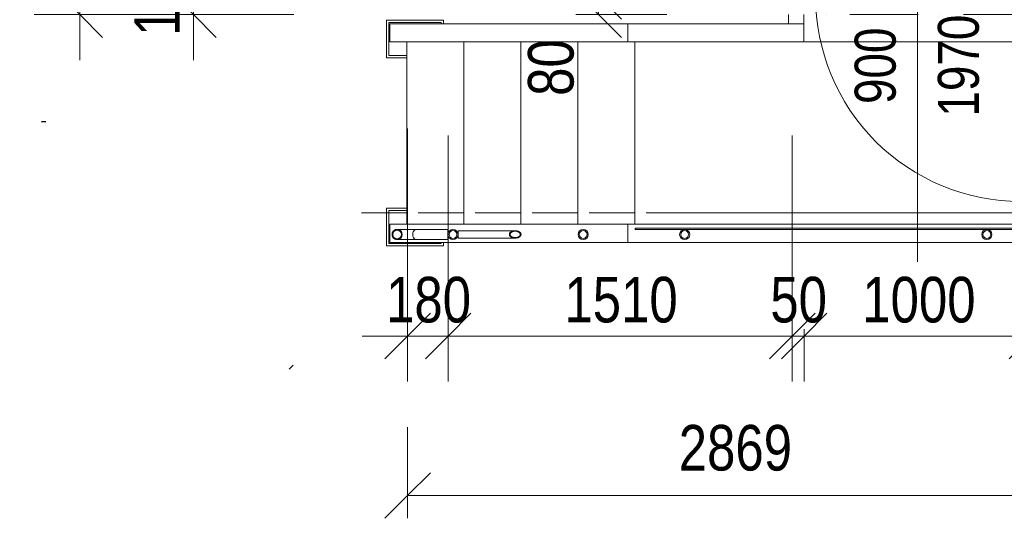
# Model space of a CAD drawing. Header units: millimetres. Extents: x 904 to 79999, y -5904 to 48978.
# Tile 13 of 21: x 47839 to 52160, y 36699 to 38888. Entities that reach past the tile are written whole.
import ezdxf

# ---------------------------------------------------------------- set-up
doc = ezdxf.new("R2010")
doc.units = ezdxf.units.MM
doc.linetypes.add('Čerchovaná 3mm', pattern=[500, 300, -100, 0, -100])
for name, color, linetype, lineweight in [('CA_DVERE18', 8, 'Continuous', 9), ('CA_DVERE25', 7, 'Continuous', 9), ('CA_DVERE_NEVHRA1', 3, 'Čerchovaná 3mm', 13), ('CA_IMPORTY18', 8, 'Continuous', 9), ('CA_KOTY', 3, 'Continuous', 9), ('CA_KOTY-100', 3, 'Continuous', 9), ('CA_POPISDVERE', 3, 'Continuous', 9), ('CA_REZY', 1, 'Continuous', 25), ('CA_ZARIZPRED', 8, 'Continuous', 13)]:
    doc.layers.add(name, color=color, linetype=linetype, lineweight=lineweight)
doc.styles.add('Arial_2', font='arial.ttf', dxfattribs={"width": 0.8, "height": 180})
doc.styles.add('Arial_3', font='arial.ttf', dxfattribs={"width": 0.8, "height": 200})
doc.dimstyles.new('CS_Průběžná_-_2_0_mm__stavařská_čárka__výška_otvoru_MASKA_OFF', dxfattribs={"dimscale": 304.8, "dimtxt": 204.05188, "dimasz": 0.656168, "dimexe": 0.656168, "dimexo": 1.64042, "dimgap": 0, "dimtad": 1, "dimdec": 0, "dimrnd": 5, "dimzin": 0, "dimdsep": 46, "dimtxsty": 'Arial_3', "dimblk1": 'OBLIQUE', "dimblk2": 'OBLIQUE', "dimsah": 1, "dimcen": 0.09, "dimdle": 0.656168, "dimazin": 0, "dimtfac": 1, "dimtdec": 4, "dimtix": 1, "dimtmove": 0, "dimatfit": 3, "dimfxl": 1, "dimtvp": 1, "dimtolj": 1, "dimtzin": 0, "dimarcsym": 2})
doc.dimstyles.new('HP_Přímá_-_2_mm_Ariel_1-100', dxfattribs={"dimscale": 304.8, "dimtxt": 204.05188, "dimasz": 0.656168, "dimexe": 0.328084, "dimexo": 0.0625, "dimgap": 0.164042, "dimtad": 1, "dimdec": 0, "dimzin": 0, "dimdsep": 46, "dimtxsty": 'Arial_3', "dimblk1": 'OBLIQUE', "dimblk2": 'OBLIQUE', "dimsah": 1, "dimcen": 0.09, "dimazin": 0, "dimtfac": 1, "dimtdec": 4, "dimtix": 1, "dimtmove": 0, "dimatfit": 3, "dimfxl": 0.984252, "dimfxlon": 1, "dimtvp": 1, "dimtolj": 1, "dimtzin": 0, "dimarcsym": 2})
doc.dimstyles.new('HP_Přímá_-_2_mm_Ariel_1-100_1', dxfattribs={"dimscale": 304.8, "dimtxt": 204.05188, "dimasz": 0.656168, "dimexe": 0.328084, "dimexo": 0.0625, "dimgap": 0.164042, "dimtad": 1, "dimdec": 0, "dimzin": 0, "dimdsep": 46, "dimtxsty": 'Arial_3', "dimblk1": 'OBLIQUE', "dimblk2": 'OBLIQUE', "dimsah": 1, "dimcen": 0.09, "dimazin": 0, "dimtfac": 1, "dimtdec": 4, "dimtix": 1, "dimtmove": 2, "dimatfit": 3, "dimfxl": 0.984252, "dimfxlon": 1, "dimtvp": 1, "dimtolj": 1, "dimtzin": 0, "dimarcsym": 2})

# ---------------------------------------------------------------- blocks, each defined once
blk = doc.blocks.new('CZ-Dveře_otočné_jednokřídlé_OCZ - CZ-Dveře_otočné_jednokřídlé_900 zaruben 50-2574492-PŮDORYS 1_NP -vestavek V8b')
at = {"layer": 'CA_DVERE18'}
for p, q in [((-450, -40), (-450, 860)), ((-450, -140), (450, -140))]:
    blk.add_line(p, q, dxfattribs=at)
blk.add_arc((-450, -40), 900, 360, 90, dxfattribs=at)
at = {"layer": 'CA_DVERE25', "lineweight": 25}
for p, q in [((-500, -140), (-500, -40)), ((-500, -40), (-450, -40)), ((-450, -40), (-450, -140)), ((450, -140), (450, -40)), ((450, -40), (500, -40)), ((500, -40), (500, -140)), ((-450, -140), (-500, -140)), ((500, -140), (450, -140))]:
    blk.add_line(p, q, dxfattribs=at)
at = {"layer": 'CA_DVERE25'}
for p, q in [((-450, -80), (-450, -40)), ((-450, -40), (450, -40)), ((450, -40), (450, -80)), ((450, -80), (-450, -80))]:
    blk.add_line(p, q, dxfattribs=at)
at = {"layer": 'CA_DVERE_NEVHRA1'}
blk.add_line((-500, 40), (500, 40), dxfattribs=at)
blk = doc.blocks.new('ocelová kce final - 11542_003_OK-HALA_TaO-2_ET_AciS_2025-05-29_upr_dwg-2597525-PŮDORYS 1_NP -vestavek V8b')
at = {"layer": 'CA_IMPORTY18', "color": 57}
for p, q in [((270044, 38870), (270044, 38910)), ((270110, 38790), (270110, 38910)), ((268279, 38885), (268529, 38885)), ((268279, 38720), (268279, 38885)), ((268289, 38875), (268519, 38875)), ((268289, 38730), (268289, 38875)), ((268294, 38870), (269337.7, 38870)), ((268294, 38870), (268294, 38790)), ((268294, 38790), (268294, 38870)), ((268519, 38875), (268519, 38870)), ((268529, 38885), (268529, 38870)), ((269337.7, 38870), (269337.7, 38790)), ((270110, 38870), (269337.8, 38870)), ((269337.8, 38870), (269337.8, 38790)), ((270044, 38870), (270110, 38870)), ((268294, 38790), (269337.7, 38790)), ((268369, 37990), (268369, 38790)), ((268619, 37990), (268619, 38790)), ((268869, 37990), (268869, 38790)), ((269119, 37990), (269119, 38790)), ((269369, 38790), (269337.8, 38790)), ((269369, 38790), (271120, 38790)), ((269369, 37990), (269369, 38790)), ((271119, 38790), (270110, 38790)), ((268369, 38720), (268279, 38720)), ((268369, 38730), (268289, 38730)), ((268169, 38040), (268369, 38040)), ((268279, 38060), (268369, 38060)), ((268279, 37895), (268279, 38060)), ((268289, 38050), (268369, 38050)), ((268289, 37905), (268289, 38050)), ((268419, 38040), (268619, 38040)), ((268669, 38040), (268869, 38040)), ((268919, 38040), (269119, 38040)), ((269169, 38040), (269369, 38040)), ((269419, 38040), (271119, 38040)), ((268294, 37910), (268294, 37990)), ((268294, 37990), (269337.7, 37990)), ((268294, 37910), (268294, 37990)), ((269337.7, 37910), (269337.7, 37990)), ((269337.8, 37990), (269369, 37990)), ((269337.8, 37990), (269337.8, 37910)), ((271120, 37990), (269369, 37990)), ((268548.7, 37967.2), (268408.6, 37967.2)), ((268844, 37961), (268593.2, 37961)), ((269370.2, 37967.2), (269370.2, 37973.2)), ((271135.7, 37973.2), (269370.2, 37973.2)), ((271141.7, 37967.2), (269370.2, 37967.2)), ((268529, 37895), (268279, 37895)), ((268519, 37905), (268289, 37905)), ((268294, 37910), (269337.7, 37910)), ((268408.6, 37922.8), (268548.7, 37922.8)), ((268519, 37910), (268519, 37905)), ((268529, 37910), (268529, 37895)), ((268593.2, 37929), (268844, 37929)), ((269337.8, 37910), (271120, 37910))]:
    blk.add_line(p, q, dxfattribs=at)
at = {"layer": 'CA_IMPORTY18', "color": 57, "flags": 128}
for points in [[(268303.5, 37945), (268303.5, 37945.9), (268303.6, 37946.8), (268303.7, 37947.7), (268303.8, 37948.5), (268304, 37949.4), (268304.2, 37950.3), (268304.4, 37951.1), (268304.6, 37952), (268304.9, 37952.8), (268305.3, 37953.7), (268305.6, 37954.5), (268306, 37955.3), (268306.5, 37956.1), (268306.9, 37956.8), (268307.4, 37957.6), (268307.9, 37958.3), (268308.5, 37959), (268309, 37959.7), (268309.6, 37960.3), (268310.3, 37961), (268310.9, 37961.6), (268311.6, 37962.1), (268312.3, 37962.7), (268313, 37963.2), (268313.7, 37963.7), (268314.5, 37964.2), (268315.3, 37964.6), (268316.1, 37965), (268316.9, 37965.4), (268317.7, 37965.7), (268318.5, 37966), (268319.4, 37966.3), (268320.2, 37966.6), (268321.1, 37966.8), (268322, 37966.9), (268322.9, 37967.1), (268323.7, 37967.2), (268324.6, 37967.2), (268325.5, 37967.2), (268325.8, 37967.2)], [(268325.8, 37922.8), (268324.9, 37922.8), (268324, 37922.8), (268323.1, 37922.9), (268322.2, 37923), (268321.3, 37923.2), (268320.5, 37923.4), (268319.6, 37923.6), (268318.8, 37923.9), (268317.9, 37924.2), (268317.1, 37924.5), (268316.3, 37924.9), (268315.5, 37925.3), (268314.7, 37925.7), (268313.9, 37926.1), (268313.2, 37926.6), (268312.5, 37927.2), (268311.8, 37927.7), (268311.1, 37928.3), (268310.4, 37928.9), (268309.8, 37929.5), (268309.2, 37930.1), (268308.6, 37930.8), (268308.1, 37931.5), (268307.5, 37932.2), (268307, 37933), (268306.6, 37933.7), (268306.1, 37934.5), (268305.7, 37935.3), (268305.4, 37936.1), (268305, 37936.9), (268304.7, 37937.8), (268304.4, 37938.6), (268304.2, 37939.5), (268304, 37940.3), (268303.8, 37941.2), (268303.7, 37942.1), (268303.6, 37943), (268303.5, 37943.9), (268303.5, 37944.8), (268303.5, 37945)], [(268325.8, 37967.2), (268325.8, 37967.2), (268325.9, 37967.2), (268326.1, 37967.2), (268326.4, 37967.2), (268326.8, 37967.2), (268327.2, 37967.2), (268327.8, 37967.2), (268328.4, 37967.2), (268329, 37967.2), (268329.8, 37967.2), (268330.6, 37967.2), (268331.5, 37967.2), (268332.5, 37967.2), (268333.6, 37967.2), (268334.7, 37967.2), (268335.9, 37967.2), (268337.1, 37967.2), (268338.4, 37967.2), (268339.8, 37967.2), (268341.2, 37967.2), (268342.7, 37967.2), (268344.3, 37967.2), (268345.9, 37967.2), (268347.5, 37967.2), (268349.2, 37967.2), (268350.9, 37967.2), (268352.7, 37967.2), (268354.5, 37967.2), (268356.4, 37967.2), (268358.3, 37967.2), (268360.2, 37967.2), (268362.1, 37967.2), (268364.1, 37967.2), (268366.1, 37967.2), (268368.1, 37967.2), (268370.1, 37967.2), (268372.1, 37967.2), (268374.2, 37967.2), (268376.2, 37967.2), (268378.3, 37967.2), (268380.3, 37967.2), (268382.3, 37967.2), (268384.3, 37967.2), (268386.4, 37967.2), (268388.4, 37967.2), (268390.3, 37967.2), (268392.3, 37967.2), (268394.2, 37967.2), (268396.1, 37967.2), (268398, 37967.2), (268399.8, 37967.2), (268401.6, 37967.2), (268403.4, 37967.2), (268405.1, 37967.2), (268406.8, 37967.2), (268408.4, 37967.2), (268408.6, 37967.2)], [(268345.1, 37945), (268345.1, 37945.8), (268345.1, 37946.5), (268345, 37947.3), (268344.9, 37948.1), (268344.7, 37948.8), (268344.6, 37949.6), (268344.4, 37950.3), (268344.1, 37951.1), (268343.9, 37951.8), (268343.6, 37952.5), (268343.3, 37953.2), (268342.9, 37953.9), (268342.6, 37954.6), (268342.2, 37955.3), (268341.7, 37955.9), (268341.3, 37956.6), (268340.8, 37957.2), (268340.3, 37957.8), (268339.8, 37958.3), (268339.2, 37958.9), (268338.7, 37959.4), (268338.1, 37959.9), (268337.5, 37960.4), (268336.9, 37960.9), (268336.2, 37961.3), (268335.6, 37961.7), (268334.9, 37962.1), (268334.2, 37962.4), (268333.5, 37962.7), (268332.8, 37963), (268332, 37963.3), (268331.3, 37963.5), (268330.6, 37963.7), (268329.8, 37963.9), (268329.1, 37964.1), (268328.3, 37964.2), (268327.5, 37964.3), (268326.7, 37964.3), (268326, 37964.3), (268325.8, 37964.4)], [(268325.8, 37925.7), (268326.5, 37925.7), (268327.3, 37925.7), (268328.1, 37925.8), (268328.8, 37925.9), (268329.6, 37926), (268330.4, 37926.2), (268331.1, 37926.4), (268331.9, 37926.6), (268332.6, 37926.9), (268333.3, 37927.2), (268334, 37927.5), (268334.7, 37927.8), (268335.4, 37928.2), (268336, 37928.6), (268336.7, 37929), (268337.3, 37929.5), (268337.9, 37930), (268338.5, 37930.5), (268339.1, 37931), (268339.6, 37931.5), (268340.2, 37932.1), (268340.7, 37932.7), (268341.2, 37933.3), (268341.6, 37933.9), (268342, 37934.5), (268342.5, 37935.2), (268342.8, 37935.9), (268343.2, 37936.6), (268343.5, 37937.3), (268343.8, 37938), (268344.1, 37938.7), (268344.3, 37939.5), (268344.5, 37940.2), (268344.7, 37941), (268344.8, 37941.7), (268344.9, 37942.5), (268345, 37943.2), (268345.1, 37944), (268345.1, 37944.8), (268345.1, 37945)], [(268548.7, 37945), (268548.7, 37958.1), (268548.7, 37966.2)], [(268548.7, 37923.8), (268548.7, 37931.9), (268548.7, 37945)], [(268593.2, 37929), (268593.2, 37933.7), (268593.2, 37945), (268593.2, 37956.3), (268593.2, 37961)], [(268408.6, 37922.8), (268407, 37922.8), (268405.3, 37922.8), (268403.6, 37922.8), (268401.9, 37922.8), (268400.1, 37922.8), (268398.2, 37922.8), (268396.4, 37922.8), (268394.5, 37922.8), (268392.6, 37922.8), (268390.6, 37922.8), (268388.6, 37922.8), (268386.6, 37922.8), (268384.6, 37922.8), (268382.6, 37922.8), (268380.6, 37922.8), (268378.5, 37922.8), (268376.5, 37922.8), (268374.5, 37922.8), (268372.4, 37922.8), (268370.4, 37922.8), (268368.4, 37922.8), (268366.4, 37922.8), (268364.4, 37922.8), (268362.4, 37922.8), (268360.5, 37922.8), (268358.5, 37922.8), (268356.7, 37922.8), (268354.8, 37922.8), (268353, 37922.8), (268351.2, 37922.8), (268349.4, 37922.8), (268347.7, 37922.8), (268346.1, 37922.8), (268344.5, 37922.8), (268342.9, 37922.8), (268341.4, 37922.8), (268340, 37922.8), (268338.6, 37922.8), (268337.3, 37922.8), (268336, 37922.8), (268334.8, 37922.8), (268333.7, 37922.8), (268332.6, 37922.8), (268331.7, 37922.8), (268330.7, 37922.8), (268329.9, 37922.8), (268329.1, 37922.8), (268328.4, 37922.8), (268327.8, 37922.8), (268327.3, 37922.8), (268326.8, 37922.8), (268326.5, 37922.8), (268326.2, 37922.8), (268326, 37922.8), (268325.8, 37922.8), (268325.8, 37922.8)]]:
    blk.add_lwpolyline(points, dxfattribs=at)
at = {"layer": 'CA_IMPORTY18', "color": 57}
for radius, start, end in [(22.3, 360, 180), (22.2, 180, 0), (19.4, 360, 180), (19.3, 180, 0)]:
    blk.add_arc((268325.8, 37945), radius, start, end, dxfattribs=at)
for major_axis, start_param, end_param in [((0, 22.2), 0.942478, 1.570796), ((0, 22.3), 0.987715, 1.570796), ((0, 22.2), 1.570796, 2.153302), ((0, 22.2), 1.570796, 2.133684), ((0, 22.3), 0.365015, 0.936616), ((0, 22.3), 0.357141, 0.9183), ((0, 22.3), 6.009413, 6.556817), ((0, 22.2), 5.969026, 6.462996), ((0, 22.2), 2.223465, 2.784803), ((0, 22.2), 2.268928, 2.776359), ((0, 22.2), 2.867821, 3.415225), ((0, 22.2), 2.961782, 3.455752)]:
    blk.add_ellipse((268408.6, 37945), major_axis=major_axis, ratio=0.624695, start_param=start_param, end_param=end_param, dxfattribs=at)
at = {"layer": 'CA_ZARIZPRED'}
for centre, radius, start, end in [((268325.8, 37945), 22.2, 0, 180), ((268325.8, 37945), 22.2, 180, 0), ((268325.8, 37945), 19.3, 0, 180), ((268325.8, 37945), 19.3, 180, 0), ((268571, 37945), 22.2, 0, 180), ((268571, 37945), 22.2, 180, 0), ((268571, 37945), 17.2, 0, 180), ((268571, 37945), 17.2, 180, 0), ((269142.5, 37945), 22.2, 0, 180), ((269142.5, 37945), 22.2, 180, 0), ((269142.5, 37945), 17.2, 0, 180), ((269142.5, 37945), 17.2, 180, 0), ((269587.8, 37945), 22.2, 0, 180), ((269587.8, 37945), 22.2, 180, 0), ((269587.8, 37945), 17.2, 0, 180), ((269587.8, 37945), 17.2, 180, 0), ((270914, 37945), 22.2, 0, 180), ((270914, 37945), 22.2, 180, 0), ((270914, 37945), 17.2, 0, 180), ((270914, 37945), 17.2, 180, 0)]:
    blk.add_arc(centre, radius, start, end, dxfattribs=at)
for points, knots in [([(268844, 37961), (268842.2, 37961), (268838.6, 37960.8), (268834.4, 37959.9), (268831.2, 37958.9), (268828.9, 37958), (268826.8, 37956.9), (268824.9, 37955.7), (268823.2, 37954.4), (268821.3, 37952.5), (268819.5, 37950), (268818.3, 37946.7), (268818.3, 37943.3), (268819.5, 37940), (268821.3, 37937.5), (268823.2, 37935.6), (268824.9, 37934.3), (268826.8, 37933.1), (268828.9, 37932), (268831.2, 37931.1), (268834.4, 37930.1), (268838.6, 37929.2), (268842.2, 37929), (268844, 37929)], [-1, -1, -1, -1, -0.933333, -0.866667, -0.833333, -0.8, -0.766667, -0.733333, -0.7, -0.666667, -0.6, -0.533333, -0.466667, -0.4, -0.333333, -0.3, -0.266667, -0.233333, -0.2, -0.166667, -0.133333, -0.066667, 0, 0, 0, 0]), ([(268844, 37959), (268842.4, 37959), (268839.3, 37958.8), (268835.6, 37958), (268832.8, 37957.1), (268830.8, 37956.3), (268829, 37955.4), (268827.3, 37954.4), (268825.8, 37953.2), (268824.1, 37951.6), (268822.5, 37949.4), (268821.5, 37946.5), (268821.5, 37943.5), (268822.5, 37940.6), (268824.1, 37938.4), (268825.8, 37936.8), (268827.3, 37935.6), (268829, 37934.6), (268831.1, 37933.5), (268833, 37932.8), (268834.6, 37932.3), (268835.7, 37932), (268838.7, 37931.3), (268841.6, 37931), (268844, 37931)], [0, 0, 0, 0, 0.066667, 0.133333, 0.166667, 0.2, 0.233333, 0.266667, 0.3, 0.333333, 0.4, 0.466667, 0.533333, 0.6, 0.666667, 0.7, 0.733333, 0.766667, 0.8, 0.85, 0.8625, 0.875, 0.9, 1, 1, 1, 1]), ([(268844, 37961), (268845.8, 37961), (268849.4, 37960.8), (268853.6, 37959.9), (268856.8, 37958.9), (268859.1, 37958), (268861.2, 37956.9), (268863.1, 37955.7), (268864.8, 37954.4), (268866.7, 37952.5), (268868.5, 37950), (268869.7, 37946.7), (268869.7, 37943.3), (268868.5, 37940), (268866.7, 37937.5), (268864.8, 37935.6), (268863.1, 37934.3), (268861.2, 37933.1), (268858.7, 37931.9), (268856.5, 37931), (268854.7, 37930.5), (268853.5, 37930.1), (268850, 37929.3), (268846.7, 37929), (268844, 37929)], [0, 0, 0, 0, 0.066667, 0.133333, 0.166667, 0.2, 0.233333, 0.266667, 0.3, 0.333333, 0.4, 0.466667, 0.533333, 0.6, 0.666667, 0.7, 0.733333, 0.766667, 0.8, 0.85, 0.8625, 0.875, 0.9, 1, 1, 1, 1]), ([(268844, 37959), (268845.6, 37959), (268848.7, 37958.8), (268852.4, 37958), (268855.2, 37957.1), (268857.2, 37956.3), (268859, 37955.4), (268860.7, 37954.4), (268862.2, 37953.2), (268863.9, 37951.6), (268865.5, 37949.4), (268866.5, 37946.5), (268866.5, 37943.5), (268865.5, 37940.6), (268863.9, 37938.4), (268862.2, 37936.8), (268860.7, 37935.6), (268859, 37934.6), (268857.2, 37933.7), (268855.2, 37932.9), (268852.4, 37932), (268848.7, 37931.2), (268845.6, 37931), (268844, 37931)], [-1, -1, -1, -1, -0.933333, -0.866667, -0.833333, -0.8, -0.766667, -0.733333, -0.7, -0.666667, -0.6, -0.533333, -0.466667, -0.4, -0.333333, -0.3, -0.266667, -0.233333, -0.2, -0.166667, -0.133333, -0.066667, 0, 0, 0, 0])]:
    blk.add_open_spline(points, degree=3, knots=knots, dxfattribs=at)
blk = doc.blocks.new('ocelová kce final - ocelová kce final-2597615-PŮDORYS 1_NP -vestavek V8b')
blk.add_blockref('ocelová kce final - 11542_003_OK-HALA_TaO-2_ET_AciS_2025-05-29_upr_dwg-2597525-PŮDORYS 1_NP -vestavek V8b', (0, 0))
blk = doc.blocks.new('CZ-Popiska_dveří - Rozměry a označení_ umístění vpravo-1150633-PŮDORYS 1_NP -vestavek V8b')
at = {"layer": 'CA_POPISDVERE'}
for p, q in [((0, 23.5), (0, 16.5)), ((0, 16.5), (0, 0))]:
    blk.add_line(p, q, dxfattribs=at)
blk.add_circle((0, 20), 3.5, dxfattribs=at)
blk = doc.blocks.new('DIMBLOCK54-PŮDORYS 1_NP -vestavek V8b')
at = {"layer": 'CA_KOTY-100'}
for p, q in [((48102.1, 44870), (48002.1, 44970)), ((48102.1, 44870), (47902.1, 44870)), ((48102.1, 44870), (48102.1, 38710)), ((48102.1, 44870), (48202.1, 44770)), ((48102.1, 44870), (49041.2, 44870)), ((48102.1, 38910), (48002.1, 39010)), ((48102.1, 38910), (47902.1, 38910)), ((48102.1, 38910), (48202.1, 38810)), ((48102.1, 38910), (49041.2, 38910))]:
    blk.add_line(p, q, dxfattribs=at)
at = {"layer": 'CA_KOTY-100', "color": 0, "insert": (47842.4, 41645.1), "char_height": 200, "width": 587.669, "attachment_point": 1, "rotation": 90, "line_spacing_factor": 0.941778, "style": 'Arial_3'}
blk.add_mtext('5960', dxfattribs=at)
blk = doc.blocks.new('_Oblique')
at = {"color": 0, "linetype": 'ByBlock', "lineweight": -2}
blk.add_line((-0.5, -0.5), (0.5, 0.5), dxfattribs=at)
blk = doc.blocks.new('DIMBLOCK55-PŮDORYS 1_NP -vestavek V8b')
at = {"layer": 'CA_KOTY-100'}
for p, q in [((49541.2, 36799.3), (49541.2, 37099.3)), ((52410.3, 36799.3), (52410.3, 37099.3)), ((49541.2, 36799.3), (49641.2, 36899.3)), ((52410.3, 36799.3), (52510.3, 36899.3)), ((49541.2, 36799.3), (49441.2, 36699.3)), ((52410.3, 36799.3), (49541.2, 36799.3)), ((49541.2, 36799.3), (49541.2, 36699.3)), ((52410.3, 36799.3), (52310.3, 36699.3)), ((52410.3, 36799.3), (52410.3, 36699.3))]:
    blk.add_line(p, q, dxfattribs=at)
at = {"layer": 'CA_KOTY-100', "color": 0, "insert": (50730.9, 37108.9), "char_height": 200, "width": 587.669, "attachment_point": 1, "line_spacing_factor": 0.941778, "style": 'Arial_3'}
blk.add_mtext('2869', dxfattribs=at)
blk = doc.blocks.new('DIMBLOCK73-PŮDORYS 1_NP -vestavek V8b')
at = {"layer": 'CA_KOTY-100'}
for p, q in [((48601.2, 39090), (48501.2, 39190)), ((48601.2, 39090), (48401.2, 39090)), ((48601.2, 39090), (48601.2, 38710)), ((48601.2, 39090), (48701.2, 38990)), ((48601.2, 39090), (49011.1, 39090)), ((48601.2, 38910), (48501.2, 39010)), ((48601.2, 38910), (48401.2, 38910)), ((48601.2, 38910), (48701.2, 38810)), ((48601.2, 38910), (49041.2, 38910))]:
    blk.add_line(p, q, dxfattribs=at)
at = {"layer": 'CA_KOTY-100', "color": 0, "insert": (48341.5, 38816.4), "char_height": 200, "width": 440.752, "attachment_point": 1, "rotation": 90, "line_spacing_factor": 0.941778, "style": 'Arial_3'}
blk.add_mtext('180', dxfattribs=at)
blk = doc.blocks.new('DIMBLOCK75-PŮDORYS 1_NP -vestavek V8b')
at = {"layer": 'CA_KOTY-100'}
for p, q in [((51281.2, 37499.3), (51381.2, 37599.3)), ((52281.2, 37499.3), (52381.2, 37599.3)), ((51281.2, 37499.3), (51281.2, 37530)), ((52281.2, 37499.3), (52281.2, 37530)), ((51281.2, 37499.3), (51181.2, 37399.3)), ((52281.2, 37499.3), (51281.2, 37499.3)), ((51281.2, 37499.3), (51281.2, 37299.3)), ((52281.2, 37499.3), (52181.2, 37399.3)), ((52281.2, 37499.3), (52281.2, 37299.3))]:
    blk.add_line(p, q, dxfattribs=at)
at = {"layer": 'CA_KOTY-100', "color": 0, "insert": (51536.3, 37758.9), "char_height": 200, "width": 587.669, "attachment_point": 1, "line_spacing_factor": 0.941778, "style": 'Arial_3'}
blk.add_mtext('1000', dxfattribs=at)
blk = doc.blocks.new('DIMBLOCK76-PŮDORYS 1_NP -vestavek V8b')
at = {"layer": 'CA_KOTY-100'}
for p, q in [((51229.2, 37499.3), (51229.2, 38379.9)), ((51229.2, 37499.3), (51329.2, 37599.3)), ((51281.2, 37499.3), (51381.2, 37599.3)), ((51281.2, 37499.3), (51281.2, 37530)), ((51229.2, 37499.3), (51129.2, 37399.3)), ((51281.2, 37499.3), (51181.2, 37399.3)), ((51281.2, 37499.3), (51229.2, 37499.3)), ((51229.2, 37499.3), (51229.2, 37299.3)), ((51281.2, 37499.3), (51281.2, 37299.3))]:
    blk.add_line(p, q, dxfattribs=at)
at = {"layer": 'CA_KOTY-100', "color": 0, "insert": (51132.8, 37758.9), "char_height": 200, "width": 293.835, "attachment_point": 1, "line_spacing_factor": 0.941778, "style": 'Arial_3'}
blk.add_mtext('50', dxfattribs=at)
blk = doc.blocks.new('DIMBLOCK77-PŮDORYS 1_NP -vestavek V8b')
at = {"layer": 'CA_KOTY-100'}
for p, q in [((49719.2, 37499.3), (49719.2, 38379.9)), ((51229.2, 37499.3), (51229.2, 38379.9)), ((49719.2, 37499.3), (49819.2, 37599.3)), ((51229.2, 37499.3), (51329.2, 37599.3)), ((49719.2, 37499.3), (49619.2, 37399.3)), ((51229.2, 37499.3), (49719.2, 37499.3)), ((49719.2, 37499.3), (49719.2, 37299.3)), ((51229.2, 37499.3), (51129.2, 37399.3)), ((51229.2, 37499.3), (51229.2, 37299.3))]:
    blk.add_line(p, q, dxfattribs=at)
at = {"layer": 'CA_KOTY-100', "color": 0, "insert": (50229.3, 37758.9), "char_height": 200, "width": 587.669, "attachment_point": 1, "line_spacing_factor": 0.941778, "style": 'Arial_3'}
blk.add_mtext('1510', dxfattribs=at)
blk = doc.blocks.new('DIMBLOCK78-PŮDORYS 1_NP -vestavek V8b')
at = {"layer": 'CA_KOTY-100'}
for p, q in [((49541.2, 37499.3), (49541.2, 38410)), ((49719.2, 37499.3), (49719.2, 38379.9)), ((49541.2, 37499.3), (49641.2, 37599.3)), ((49719.2, 37499.3), (49819.2, 37599.3)), ((49719.2, 37499.3), (49341.2, 37499.3)), ((49541.2, 37499.3), (49441.2, 37399.3)), ((49541.2, 37499.3), (49541.2, 37299.3)), ((49719.2, 37499.3), (49619.2, 37399.3)), ((49719.2, 37499.3), (49719.2, 37299.3))]:
    blk.add_line(p, q, dxfattribs=at)
at = {"layer": 'CA_KOTY-100', "color": 0, "insert": (49446.5, 37758.9), "char_height": 200, "width": 440.752, "attachment_point": 1, "line_spacing_factor": 0.941778, "style": 'Arial_3'}
blk.add_mtext('180', dxfattribs=at)
blk = doc.blocks.new('DIMBLOCK97-PŮDORYS 1_NP -vestavek V8b')
at = {"layer": 'CA_KOTY-100'}
for p, q in [((50379.1, 38990), (50279.1, 39090)), ((50379.1, 38910), (50279.1, 39010)), ((50379.1, 38990), (50279.1, 38990)), ((50379.1, 38990), (50379.1, 38910)), ((50379.1, 38990), (50479.1, 38890)), ((50379.1, 38990), (50679.1, 38990)), ((50379.1, 38910), (50279.1, 38910)), ((50379.1, 38910), (50479.1, 38810)), ((50379.1, 38910), (50679.1, 38910))]:
    blk.add_line(p, q, dxfattribs=at)
at = {"layer": 'CA_KOTY-100', "color": 0, "insert": (50069.4, 38553.1), "char_height": 200, "width": 293.835, "attachment_point": 1, "rotation": 90, "line_spacing_factor": 0.941778, "style": 'Arial_3'}
blk.add_mtext('80', dxfattribs=at)

msp = doc.modelspace()

# ---------------------------------------------------------------- linework, layer by layer
at = {"layer": 'CA_REZY'}
for p, q in [((47934, 38440.3), (47954, 38440.3)), ((49020.9, 37353.5), (49038.6, 37371.2))]:
    msp.add_line(p, q, dxfattribs=at)

# ---------------------------------------------------------------- block references
at = {"layer": 'CA_DVERE_NEVHRA1', "rotation": 180}
msp.add_blockref('CZ-Dveře_otočné_jednokřídlé_OCZ - CZ-Dveře_otočné_jednokřídlé_900 zaruben 50-2574492-PŮDORYS 1_NP -vestavek V8b', (51781.2, 38950), dxfattribs=at)
at = {"layer": 'CA_IMPORTY18', "color": 57}
msp.add_blockref('ocelová kce final - ocelová kce final-2597615-PŮDORYS 1_NP -vestavek V8b', (-218830.8, 0), dxfattribs=at)
at = {"layer": 'CA_POPISDVERE', "xscale": 99.99999999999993, "yscale": 99.99999999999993, "zscale": 99.99999999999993}
msp.add_blockref('CZ-Popiska_dveří - Rozměry a označení_ umístění vpravo-1150633-PŮDORYS 1_NP -vestavek V8b', (51779.2, 37824.3), dxfattribs=at)

# ---------------------------------------------------------------- texts
at = {"layer": 'CA_POPISDVERE', "char_height": 180, "attachment_point": 1, "rotation": 90, "style": 'Arial_2'}
for s, insert, width in [('1970', (51868, 38462.2), 538.734), ('900', (51502.9, 38517.4), 404.05)]:
    msp.add_mtext(s, dxfattribs=dict(at, insert=insert, width=width))

# ---------------------------------------------------------------- dimensions: what is measured, and where the dimension line sits
at = {"layer": 'CA_KOTY'}
for base, p1, override, picture, middle in [((48102.1, 38910), (49541.2, 44870), {"dimpost": '<>', "dimfxl": 5960}, 'DIMBLOCK54-PŮDORYS 1_NP -vestavek V8b', (47999.9, 41890)), ((48601.2, 38910), (49511.1, 39090), {"dimpost": '<>', "dimfxl": 182.504343}, 'DIMBLOCK73-PŮDORYS 1_NP -vestavek V8b', (48499.1, 39000))]:
    dim = msp.add_linear_dim(base=base, p1=p1, p2=(49541.2, 38910), angle=90, dimstyle='CS_Průběžná_-_2_0_mm__stavařská_čárka__výška_otvoru_MASKA_OFF', override=override, dxfattribs=at)
    dim.commit()
    dim.dimension.update_dxf_attribs({"geometry": picture, "text_midpoint": middle})
dim = msp.add_linear_dim(base=(50379.1, 38910), p1=(50679.1, 38990), p2=(50679.1, 38910), angle=90, dimstyle='HP_Přímá_-_2_mm_Ariel_1-100_1', override={"dimpost": '<>', "dimfxl": 80}, dxfattribs=at)
dim.commit()
dim.dimension.update_dxf_attribs({"geometry": 'DIMBLOCK97-PŮDORYS 1_NP -vestavek V8b', "text_midpoint": (50202.7, 38700), "dimtype": 160, "text_rotation": 90})
for base, p1, p2, dimstyle, override, picture, middle in [((49541.2, 37499.3), (49719.2, 38879.9), (49541.2, 38910), 'CS_Průběžná_-_2_0_mm__stavařská_čárka__výška_otvoru_MASKA_OFF', {"dimpost": '<>', "dimfxl": 180.532089}, 'DIMBLOCK78-PŮDORYS 1_NP -vestavek V8b', (49630.2, 37601.4)), ((49719.2, 37499.3), (51229.2, 38879.9), (49719.2, 38879.9), 'CS_Průběžná_-_2_0_mm__stavařská_čárka__výška_otvoru_MASKA_OFF', {"dimpost": '<>', "dimfxl": 1510}, 'DIMBLOCK77-PŮDORYS 1_NP -vestavek V8b', (50474.2, 37601.4)), ((51229.2, 37499.3), (51281.2, 38030), (51229.2, 38879.9), 'CS_Průběžná_-_2_0_mm__stavařská_čárka__výška_otvoru_MASKA_OFF', {"dimpost": '<>', "dimfxl": 851.459044}, 'DIMBLOCK76-PŮDORYS 1_NP -vestavek V8b', (51255.2, 37601.4)), ((51281.2, 37499.3), (52281.2, 38030), (51281.2, 38030), 'CS_Průběžná_-_2_0_mm__stavařská_čárka__výška_otvoru_MASKA_OFF', {"dimpost": '<>', "dimfxl": 1000}, 'DIMBLOCK75-PŮDORYS 1_NP -vestavek V8b', (51781.2, 37601.4)), ((49541.2, 36799.3), (52410.3, 37099.3), (49541.2, 37099.3), 'HP_Přímá_-_2_mm_Ariel_1-100', {"dimpost": '<>', "dimfxl": 2869.137085}, 'DIMBLOCK55-PŮDORYS 1_NP -vestavek V8b', (50975.8, 36951.4))]:
    dim = msp.add_linear_dim(base=base, p1=p1, p2=p2, dimstyle=dimstyle, override=override, dxfattribs=at)
    dim.commit()
    dim.dimension.update_dxf_attribs({"geometry": picture, "text_midpoint": middle})

doc.saveas('drawing.dxf')
